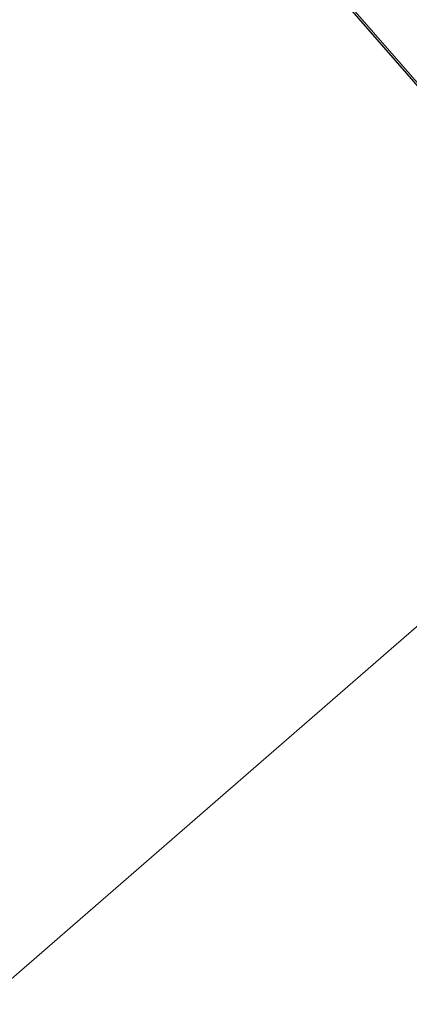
# Model space of a CAD drawing. Header units: millimetres. Extents: x -3074 to 179405, y -22 to 114374.
# Tile 73 of 184: x 149811 to 149882, y 75804 to 75981. Entities that reach past the tile are written whole.
import ezdxf

# ---------------------------------------------------------------- set-up
doc = ezdxf.new("R2010")
doc.units = ezdxf.units.MM
doc.layers.add('_SA-PORAND_hatch', color=254, linetype='Continuous', lineweight=9, true_color=0xbebebe)
doc.layers.add('_SA-SANTEHN', color=7, linetype='Continuous', lineweight=13, true_color=0x4c5f99)
doc.styles.add('DIN Pro Medium-Medium', font='txt')

# ---------------------------------------------------------------- blocks, each defined once
blk = doc.blocks.new('Põrandaküttekollektor')
at = {"layer": '_SA-SANTEHN', "insert": (412.32, -474.69), "char_height": 135, "width": 2909.5082, "attachment_point": 1, "rotation": 131, "style": 'DIN Pro Medium-Medium'}
blk.add_mtext('P.küt. kollektor', dxfattribs=at)

msp = doc.modelspace()

# ---------------------------------------------------------------- linework, layer by layer
at = {"layer": '_SA-PORAND_hatch'}
for points in [[(150045.89, 76411.06), (149230.78, 75702.49), (149427.6, 75476.08), (150242.71, 76184.65)], [(150242.71, 76184.65), (149427.6, 75476.08), (149555.53, 75328.91), (150370.64, 76037.48)]]:
    msp.add_lwpolyline(points, close=True, dxfattribs=at)
at = {"layer": '_SA-SANTEHN', "lineweight": 30}
msp.add_line((149827.9, 76032.87), (149918.37, 75928.8), dxfattribs=at)
at = {"layer": '_SA-SANTEHN', "lineweight": 0}
msp.add_line((149918.47, 75929.26), (149828.18, 76033.12), dxfattribs=at)

# ---------------------------------------------------------------- block references
at = {"layer": '_SA-SANTEHN', "rotation": 180.0000000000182}
msp.add_blockref('Põrandaküttekollektor', (149929.44, 76545.02, 5925), dxfattribs=at)

doc.saveas('drawing.dxf')
